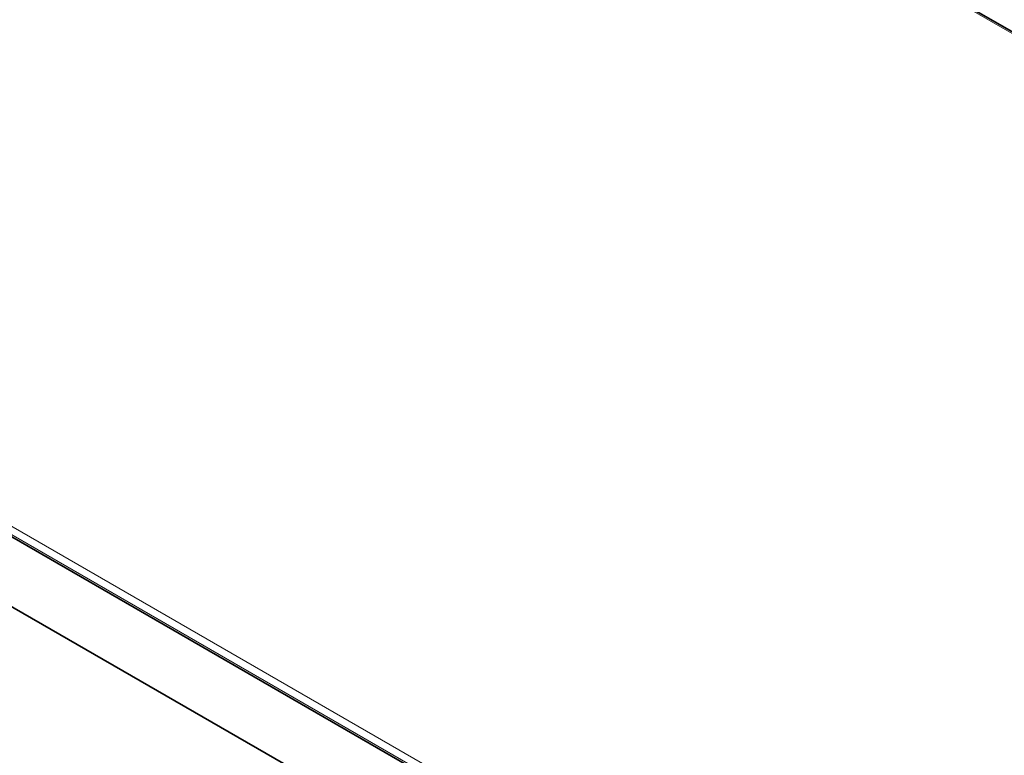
# Model space of a CAD drawing. Header units: millimetres. Extents: x 10 to 830, y 10 to 584.
# Tile 140 of 175: x 597 to 616, y 499 to 513. Entities that reach past the tile are written whole.
import ezdxf

# ---------------------------------------------------------------- set-up
doc = ezdxf.new("R2010")
doc.units = ezdxf.units.MM
doc.header["$LTSCALE"] = 2
doc.layers.add('Sichtbar (ISO)', color=7, linetype='Continuous', lineweight=35)
doc.layers.add('Sichtbar schmal (ISO)', color=7, linetype='Continuous', lineweight=18)

msp = doc.modelspace()

# ---------------------------------------------------------------- linework, layer by layer
at = {"layer": 'Sichtbar (ISO)'}
for p, q in [((559.6542737, 545.80861049), (621.9301945, 509.85359085)), ((622.10302858, 488.85852088), (541.50236078, 535.39333813)), ((558.70706608, 524.11131582), (602.56199228, 498.79166245))]:
    msp.add_line(p, q, dxfattribs=at)
at = {"layer": 'Sichtbar schmal (ISO)'}
for p, q in [((559.60427371, 545.8036576), (621.8801945, 509.84863796)), ((622.31620783, 488.94077516), (541.71554004, 535.4755924)), ((622.24549717, 488.81830066), (541.64482935, 535.35311792))]:
    msp.add_line(p, q, dxfattribs=at)

doc.saveas('drawing.dxf')
